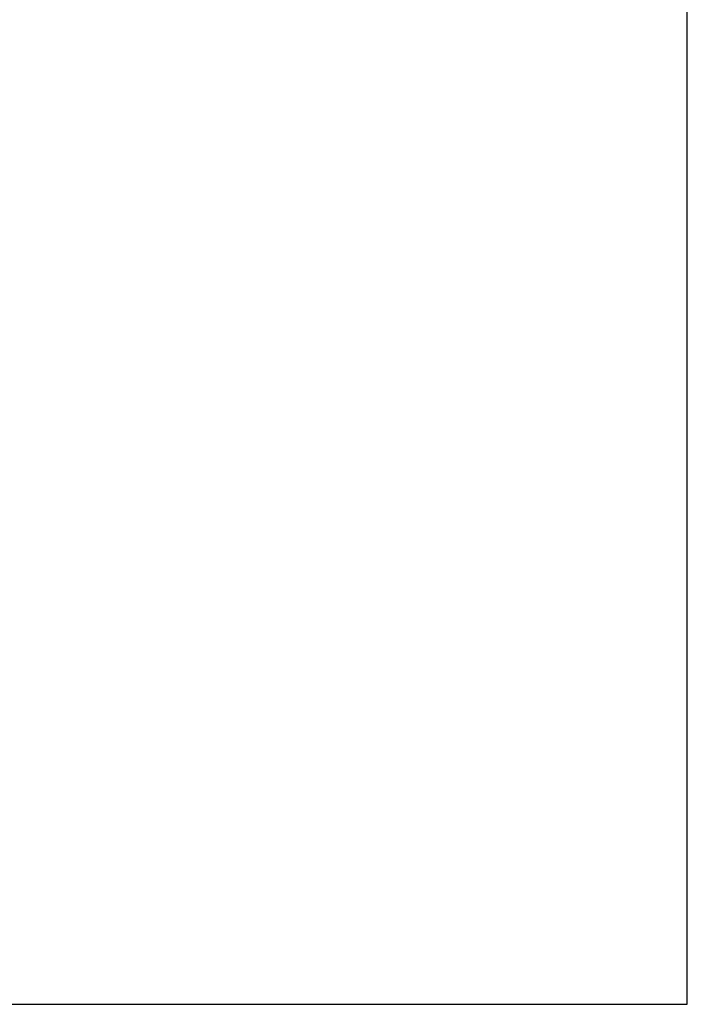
# Model space of a CAD drawing. Header units: millimetres. Extents: x 488786 to 747986, y 25193 to 95000.
# Tile 124 of 127: x 605034 to 610400, y 76400 to 84314. Entities that reach past the tile are written whole.
import ezdxf

# ---------------------------------------------------------------- set-up
doc = ezdxf.new("R2010")
doc.units = ezdxf.units.MM
doc.layers.add('10. ETC', color=251, linetype='Continuous')

msp = doc.modelspace()

# ---------------------------------------------------------------- linework, layer by layer
at = {"layer": '10. ETC'}
for p, q in [((610400, 76400), (610400, 95000)), ((597000, 76400), (610400, 76400))]:
    msp.add_line(p, q, dxfattribs=at)

doc.saveas('drawing.dxf')
